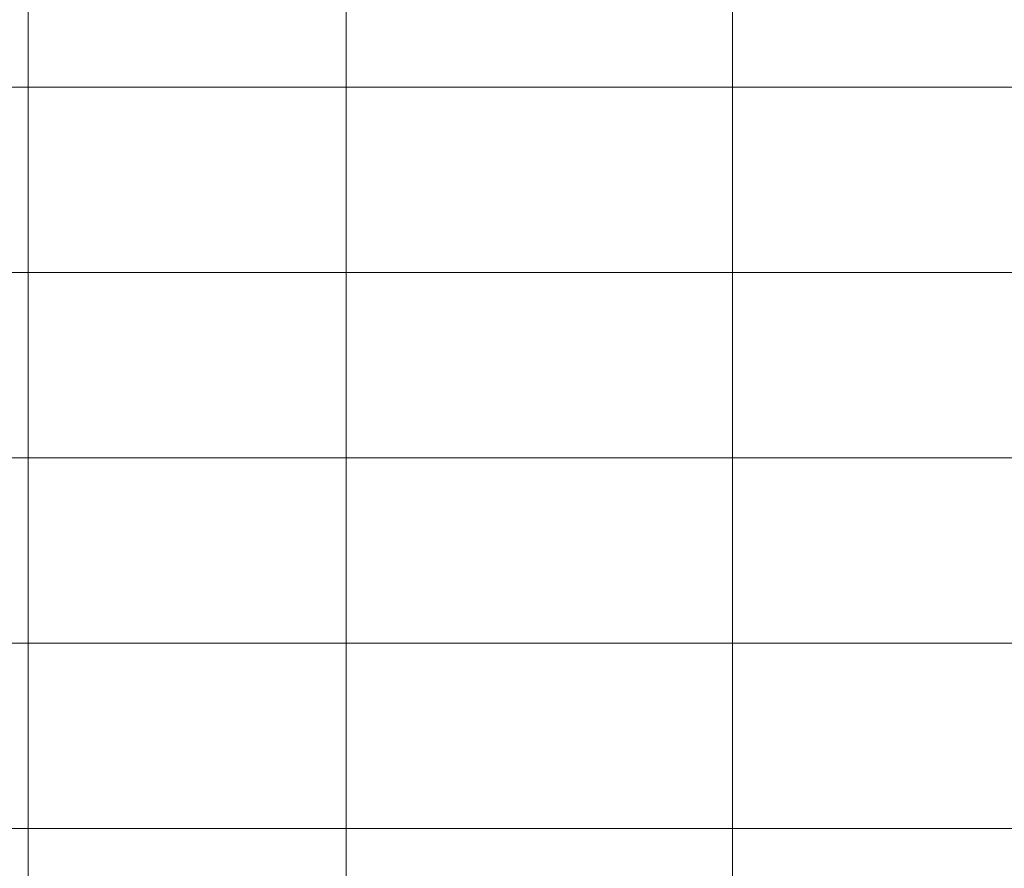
# Model space of a CAD drawing. Extents: x 0 to 1189, y 0 to 841.
# Tile 128 of 135: x 1097 to 1134, y 99 to 131. Entities that reach past the tile are written whole.
import ezdxf

# ---------------------------------------------------------------- set-up
doc = ezdxf.new("R2010")
doc.units = 0

msp = doc.modelspace()

# ---------------------------------------------------------------- linework, layer by layer
at = {"color": 7, "lineweight": 13}
for p, q in [((1097, 821), (1097, 76)), ((1109, 821), (1109, 76)), ((1123.569, 820.881), (1123.569, 75.881)), ((1169, 128), (989, 128)), ((1169, 121), (989, 121)), ((1169, 114), (989, 114)), ((1169, 107), (989, 107)), ((1169, 100), (989, 100))]:
    msp.add_line(p, q, dxfattribs=at)

doc.saveas('drawing.dxf')
